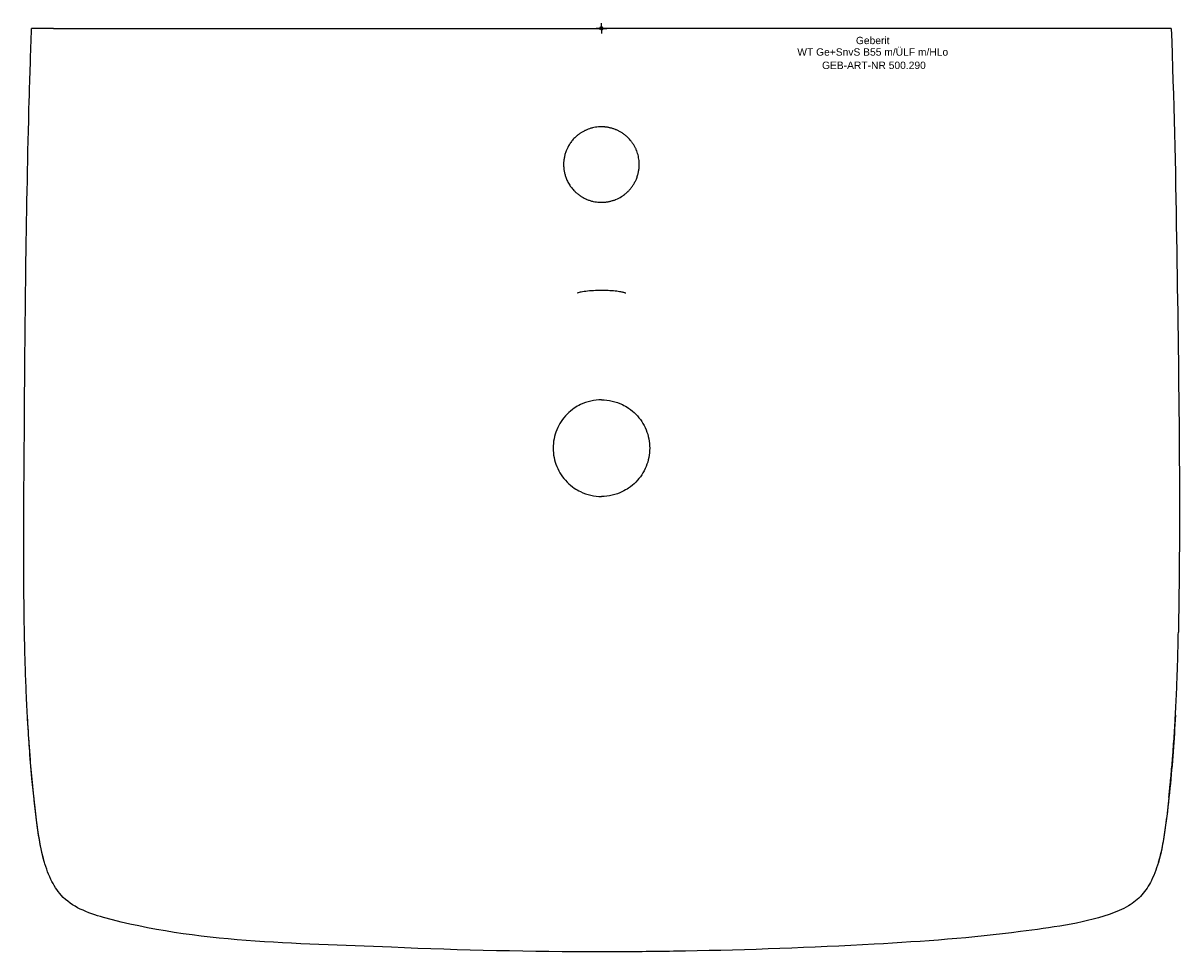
# Model space of a CAD drawing. Header units: millimetres. Extents: x -275 to 276, y -440 to 2.
import ezdxf
from ezdxf.enums import TextEntityAlignment as Align

# ---------------------------------------------------------------- set-up
doc = ezdxf.new("R2010")
doc.units = ezdxf.units.MM
doc.layers.get('0').update_dxf_attribs({"linetype": 'CONTINUOUS'})
for name, color, linetype, lineweight in [('Arbeitspunkt(DIN)', 7, 'CONTINUOUS', 25), ('GEB-ART-NR', 1, 'CONTINUOUS', 18), ('GEB-BEZUG', 2, 'CONTINUOUS', 25), ('GEB-TEXT', 5, 'CONTINUOUS', 18)]:
    doc.layers.add(name, color=color, linetype=linetype, lineweight=lineweight)
doc.layers.add('GEB-KONTUR-A', color=5, linetype='CONTINUOUS')
doc.styles.get("Standard").update_dxf_attribs({"font": 'arial.ttf'})

# ---------------------------------------------------------------- blocks, each defined once
blk = doc.blocks.new('Einfügepunkt')
at = {"layer": 'GEB-BEZUG'}
for p, q in [((-0.71, -0.71), (0.71, 0.71)), ((-0.71, 0.71), (0.71, -0.71))]:
    blk.add_line(p, q, dxfattribs=at)

msp = doc.modelspace()

# ---------------------------------------------------------------- linework, layer by layer
at = {"layer": 'Arbeitspunkt(DIN)', "ltscale": 25}
for q in [(-2.5, 0), (0, 2.5), (0, -2.5), (2.5, 0)]:
    msp.add_line((0, 0), q, dxfattribs=at)
at = {"layer": 'GEB-KONTUR-A', "ltscale": 25}
msp.add_line((260.95, 0), (260.85, 0), dxfattribs=at)
for points, knots in [([(-274.8, -287.64), (-275.43, -254.31), (-275.03, -220.97), (-274.49, -136.54), (-273.95, -85.45), (-272.19, -22.92), (-271.82, -11.46), (-271.4, 0)], [0, 0, 0, 0, 10.001595, 10.001595, 25.327961, 25.327961, 28.767919, 28.767919, 28.767919, 28.767919]), ([(-260.95, 0), (-261.46, 0), (-261.96, 0), (-262.46, 0), (-262.66, 0), (-262.85, 0), (-263.04, 0), (-263.52, 0), (-263.99, 0), (-264.44, 0), (-264.61, 0), (-264.78, 0), (-264.95, 0), (-264.98, 0), (-265.02, 0), (-265.05, 0), (-265.66, 0), (-266.25, 0), (-266.8, 0), (-267.32, 0), (-267.81, 0), (-268.26, 0), (-268.29, 0), (-268.32, 0), (-268.35, 0), (-269.08, 0), (-269.71, 0), (-270.19, 0), (-270.33, 0), (-270.46, 0), (-270.58, 0), (-270.59, 0), (-270.6, 0), (-270.61, 0), (-270.8, 0), (-270.95, 0), (-271.07, 0), (-271.12, 0), (-271.16, 0), (-271.2, 0), (-271.32, 0), (-271.38, 0), (-271.4, 0), (-271.4, 0), (-271.4, 0), (-271.4, 0)], [0, 0, 0, 0, 0.151904, 0.151904, 0.151904, 0.210517, 0.210517, 0.210517, 0.356164, 0.356164, 0.356164, 0.409903, 0.409903, 0.409903, 0.421147, 0.421147, 0.421147, 0.620549, 0.620549, 0.620549, 0.807965, 0.807965, 0.807965, 0.819951, 0.819951, 0.819951, 1.131529, 1.131529, 1.131529, 1.221073, 1.221073, 1.221073, 1.230402, 1.230402, 1.230402, 1.375217, 1.375217, 1.375217, 1.431211, 1.431211, 1.431211, 1.614876, 1.614876, 1.614876, 1.637857, 1.637857, 1.637857, 1.637857]), ([(-260.85, 0), (-217.17, 0), (-173.73, 0), (-130, 0), (-86.62, 0), (-43.39, 0), (0, 0)], [-26.142567, -26.142567, -26.142567, -26.142567, -13.018198, -13.018198, -13.018198, 0, 0, 0, 0]), ([(260.85, 0), (217.17, 0), (173.73, 0), (130, 0), (86.62, 0), (43.39, 0), (0, 0)], [-26.142571, -26.142571, -26.142571, -26.142571, -13.0182, -13.0182, -13.0182, 0, 0, 0, 0]), ([(271.4, 0), (271.4, 0), (271.35, 0), (271.24, 0), (271.23, 0), (271.21, 0), (271.2, 0), (271.1, 0), (270.97, 0), (270.81, 0), (270.75, 0), (270.68, 0), (270.61, 0), (270.6, 0), (270.59, 0), (270.58, 0), (270.17, 0), (269.63, 0), (268.96, 0), (268.77, 0), (268.56, 0), (268.35, 0), (267.91, 0), (267.42, 0), (266.9, 0), (266.38, 0), (265.82, 0), (265.23, 0), (265.17, 0), (265.11, 0), (265.05, 0), (265.02, 0), (264.98, 0), (264.95, 0), (264.5, 0), (264.04, 0), (263.56, 0), (263.39, 0), (263.22, 0), (263.04, 0), (262.54, 0), (262.04, 0), (261.54, 0), (261.34, 0), (261.15, 0), (260.95, 0)], [-1.637857, -1.637857, -1.637857, -1.637857, -1.457789, -1.457789, -1.457789, -1.431211, -1.431211, -1.431211, -1.286396, -1.286396, -1.286396, -1.230402, -1.230402, -1.230402, -1.221073, -1.221073, -1.221073, -0.910462, -0.910462, -0.910462, -0.820918, -0.820918, -0.820918, -0.632535, -0.632535, -0.632535, -0.440904, -0.440904, -0.440904, -0.421147, -0.421147, -0.421147, -0.409903, -0.409903, -0.409903, -0.264257, -0.264257, -0.264257, -0.210517, -0.210517, -0.210517, -0.058615, -0.058615, -0.058615, 0, 0, 0, 0]), ([(271.4, 0), (272.62, -33.31), (273.4, -66.64), (274.89, -162.52), (275.97, -225.1), (274.8, -287.64)], [0, 0, 0, 0, 10.000629, 10.000629, 28.767605, 28.767605, 28.767605, 28.767605]), ([(0, -46.9), (-0.47, -46.9), (-0.93, -46.92), (-1.88, -46.99), (-2.36, -47.05), (-3.31, -47.21), (-3.79, -47.3), (-4.75, -47.54), (-5.23, -47.68), (-6.1, -47.97), (-6.5, -48.11), (-7.35, -48.47), (-7.8, -48.67), (-8.68, -49.12), (-9.1, -49.36), (-9.68, -49.72), (-9.84, -49.82), (-10.41, -50.2), (-10.8, -50.48), (-11.54, -51.07), (-11.9, -51.37), (-12.41, -51.84), (-12.58, -52), (-13.19, -52.61), (-13.62, -53.09), (-14.41, -54.08), (-14.78, -54.59), (-15.46, -55.64), (-15.76, -56.17), (-16.26, -57.13), (-16.45, -57.56), (-16.86, -58.55), (-17.06, -59.11), (-17.41, -60.23), (-17.55, -60.79), (-17.78, -61.94), (-17.87, -62.52), (-17.99, -63.66), (-18.02, -64.21), (-18.02, -64.8), (-18.02, -64.85), (-18.02, -64.9), (-18.02, -65.17), (-18.02, -65.44), (-17.99, -65.98), (-17.97, -66.25), (-17.92, -66.79), (-17.89, -67.06), (-17.81, -67.6), (-17.77, -67.87), (-17.67, -68.4), (-17.61, -68.67), (-17.49, -69.21), (-17.42, -69.47), (-17.27, -70), (-17.19, -70.26), (-17.02, -70.78), (-16.92, -71.04), (-16.77, -71.45), (-16.7, -71.6), (-16.64, -71.76), (-16.64, -71.76), (-16.5, -72.1), (-16.35, -72.43), (-16.03, -73.08), (-15.86, -73.41), (-15.5, -74.04), (-15.31, -74.36), (-14.92, -74.97), (-14.71, -75.27), (-14.28, -75.86), (-14.06, -76.14), (-13.59, -76.7), (-13.36, -76.96), (-12.99, -77.35), (-12.87, -77.48), (-12.74, -77.6), (-12.74, -77.6), (-12.38, -77.97), (-12, -78.31), (-11.2, -78.98), (-10.79, -79.3), (-10.24, -79.68), (-10.12, -79.76), (-9.56, -80.13), (-9.11, -80.4), (-8.18, -80.91), (-7.7, -81.14), (-7.1, -81.4), (-7, -81.44), (-6.4, -81.69), (-5.9, -81.87), (-4.91, -82.18), (-4.41, -82.32), (-3.41, -82.54), (-2.91, -82.63), (-1.92, -82.76), (-1.43, -82.81), (-0.63, -82.85), (-0.31, -82.86), (0, -82.86)], [0.0000002, 0.0000002, 0.0000002, 0.0000002, 0.0248005, 0.0248005, 0.0503406, 0.0503406, 0.0762338, 0.0762338, 0.10251, 0.10251, 0.1249168, 0.1249168, 0.1511773, 0.1511773, 0.1771045, 0.1771045, 0.1872615, 0.1872615, 0.2128181, 0.2128181, 0.2377495, 0.2377495, 0.2498325, 0.2498325, 0.2838653, 0.2838653, 0.317508, 0.317508, 0.350104, 0.350104, 0.3751431, 0.3751431, 0.4065709, 0.4065709, 0.437236, 0.437236, 0.4684236, 0.4684236, 0.4974725, 0.4974725, 0.4996113, 0.5, 0.5, 0.5140903, 0.5140903, 0.5284818, 0.5284818, 0.5430212, 0.5430212, 0.5576688, 0.5576688, 0.5723774, 0.5723774, 0.5870773, 0.5870773, 0.6017196, 0.6017196, 0.6162035, 0.6162035, 0.625, 0.625, 0.6251245, 0.6251245, 0.6442241, 0.6442241, 0.6635224, 0.6635224, 0.6829376, 0.6829376, 0.7023469, 0.7023469, 0.7216574, 0.7216574, 0.7407105, 0.7407105, 0.75, 0.75, 0.7501359, 0.7501359, 0.7773518, 0.7773518, 0.8051832, 0.8051832, 0.812681, 0.812681, 0.8408341, 0.8408341, 0.8691338, 0.8691338, 0.8752875, 0.8752875, 0.9033444, 0.9033444, 0.9306855, 0.9306855, 0.9575133, 0.9575133, 0.9835174, 0.9835174, 1, 1, 1, 1]), ([(0, -82.86), (0.11, -82.86), (0.23, -82.86), (0.45, -82.85), (0.56, -82.85), (0.79, -82.84), (0.91, -82.84), (1.14, -82.83), (1.26, -82.82), (1.4, -82.81), (1.43, -82.8), (1.67, -82.78), (1.89, -82.76), (2.33, -82.71), (2.55, -82.68), (2.92, -82.62), (3.06, -82.6), (3.43, -82.53), (3.65, -82.48), (4.09, -82.39), (4.32, -82.33), (4.76, -82.22), (4.98, -82.15), (5.42, -82.02), (5.63, -81.95), (6.06, -81.81), (6.27, -81.73), (6.54, -81.63), (6.6, -81.6), (6.74, -81.55), (6.81, -81.52), (7.82, -81.1), (8.7, -80.65), (9.64, -80.07), (9.74, -80.01), (10.33, -79.63), (10.82, -79.28), (11.76, -78.53), (12.2, -78.14), (12.66, -77.68), (12.7, -77.65), (13.1, -77.25), (13.44, -76.88), (14.11, -76.09), (14.43, -75.67), (15.03, -74.8), (15.32, -74.35), (15.86, -73.41), (16.11, -72.92), (16.44, -72.21), (16.54, -71.99), (16.86, -71.22), (17.06, -70.67), (17.4, -69.56), (17.54, -69.01), (17.77, -67.9), (17.86, -67.34), (17.98, -66.25), (18.01, -65.7), (18.02, -65.07), (18.02, -64.98), (18.02, -64.88), (18.02, -64.87), (18.02, -64.86), (18.02, -64.86), (18.02, -64.42), (18, -63.98), (17.94, -63.11), (17.89, -62.68), (17.76, -61.82), (17.68, -61.39), (17.49, -60.53), (17.37, -60.11), (17.11, -59.26), (16.97, -58.84), (16.75, -58.28), (16.7, -58.15), (16.64, -58), (16.64, -58), (16.63, -57.97), (16.62, -57.95), (16.43, -57.5), (16.24, -57.09), (15.83, -56.29), (15.61, -55.89), (15.22, -55.26), (15.07, -55.02), (14.66, -54.42), (14.4, -54.06), (13.87, -53.39), (13.6, -53.07), (13.13, -52.56), (12.94, -52.36), (12.7, -52.12), (12.66, -52.08), (12.3, -51.72), (11.97, -51.43), (11.28, -50.85), (10.93, -50.58), (10.33, -50.14), (10.09, -49.98), (9.46, -49.58), (9.07, -49.35), (8.27, -48.91), (7.85, -48.7), (7.26, -48.43), (7.07, -48.35), (6.81, -48.25), (6.73, -48.21), (6.42, -48.09), (6.19, -48), (5.73, -47.84), (5.49, -47.76), (5.02, -47.62), (4.79, -47.55), (4.31, -47.43), (4.08, -47.37), (3.63, -47.27), (3.43, -47.23), (2.98, -47.15), (2.74, -47.11), (2.27, -47.04), (2.03, -47.02), (1.68, -46.98), (1.56, -46.97), (1.31, -46.95), (1.18, -46.94), (0.92, -46.93), (0.8, -46.92), (0.55, -46.91), (0.43, -46.91), (0.21, -46.9), (0.1, -46.9), (0, -46.9)], [0.0000002, 0.0000002, 0.0000002, 0.0000002, 0.0060447, 0.0060447, 0.0122737, 0.0122737, 0.0186372, 0.0186372, 0.0252396, 0.0252396, 0.0264766, 0.0264766, 0.0383922, 0.0383922, 0.0502786, 0.0502786, 0.0582095, 0.0582095, 0.0699954, 0.0699954, 0.0818625, 0.0818625, 0.0937585, 0.0937585, 0.1056153, 0.1056153, 0.1173607, 0.1173607, 0.1206375, 0.1206375, 0.1250589, 0.1250589, 0.1780271, 0.1780271, 0.1838917, 0.1838917, 0.2155691, 0.2155691, 0.2470311, 0.2470311, 0.2498857, 0.2498857, 0.2768686, 0.2768686, 0.3048522, 0.3048522, 0.3333455, 0.3333455, 0.3623609, 0.3623609, 0.3751534, 0.3751534, 0.4062876, 0.4062876, 0.4365885, 0.4365885, 0.4661887, 0.4661887, 0.4948457, 0.4948457, 0.4996901, 0.4996901, 0.5, 0.5, 0.5000854, 0.5000854, 0.523236, 0.523236, 0.5465137, 0.5465137, 0.5699614, 0.5699614, 0.5934981, 0.5934981, 0.617148, 0.617148, 0.625, 0.625, 0.6251786, 0.6251786, 0.6266354, 0.6266354, 0.6505153, 0.6505153, 0.6745963, 0.6745963, 0.6899738, 0.6899738, 0.7132919, 0.7132919, 0.7353223, 0.7353223, 0.75, 0.75, 0.7531599, 0.7531599, 0.7768982, 0.7768982, 0.8009049, 0.8009049, 0.8163891, 0.8163891, 0.8404303, 0.8404303, 0.8647209, 0.8647209, 0.8752487, 0.8752487, 0.8797691, 0.8797691, 0.8928394, 0.8928394, 0.9057643, 0.9057643, 0.9186265, 0.9186265, 0.9314171, 0.9314171, 0.9423565, 0.9423565, 0.955043, 0.955043, 0.9675235, 0.9675235, 0.9739517, 0.9739517, 0.9810427, 0.9810427, 0.9879164, 0.9879164, 0.9945244, 0.9945244, 1, 1, 1, 1]), ([(0, -124.88), (-1.28, -124.88), (-2.58, -124.92), (-5.12, -125.05), (-6.39, -125.16), (-8.56, -125.42), (-9.49, -125.58), (-10.82, -125.89), (-11.29, -126.06), (-11.53, -126.17), (-11.56, -126.19), (-11.56, -126.19)], [0, 0, 0, 0, 0.384435, 0.384435, 0.800708, 0.800708, 1.201129, 1.201129, 1.557148, 1.557148, 1.655107, 1.655107, 1.655107, 1.655107]), ([(11.55, -126.19), (11.55, -126.19), (11.55, -126.19), (11.54, -126.18), (11.48, -126.15), (11.24, -126.04), (11.01, -125.96), (10.33, -125.77), (9.81, -125.65), (8.46, -125.41), (7.56, -125.29), (5.53, -125.08), (4.37, -125), (2.14, -124.91), (1.07, -124.88), (0, -124.88)], [0.341969, 0.341969, 0.341969, 0.341969, 0.349906, 0.349906, 0.485889, 0.485889, 0.683531, 0.683531, 0.959084, 0.959084, 1.30426, 1.30426, 1.676006, 1.676006, 1.99585, 1.99585, 1.99585, 1.99585]), ([(0, -177), (-1.72, -177), (-3.43, -177.19), (-6.79, -177.96), (-8.41, -178.52), (-10.99, -179.77), (-11.99, -180.34), (-14.17, -181.82), (-15.32, -182.78), (-17.42, -184.91), (-18.36, -186.07), (-20.01, -188.56), (-20.71, -189.89), (-21.85, -192.65), (-22.28, -194.08), (-22.85, -197.02), (-23, -198.51), (-23, -201.49), (-22.85, -202.98), (-22.28, -205.92), (-21.85, -207.35), (-20.71, -210.11), (-20.01, -211.44), (-18.36, -213.93), (-17.42, -215.09), (-15.32, -217.22), (-14.17, -218.18), (-11.99, -219.66), (-10.99, -220.23), (-8.41, -221.48), (-6.79, -222.04), (-3.43, -222.81), (-1.72, -223), (0, -223)], [-7.231235, -7.231235, -7.231235, -7.231235, -6.715498, -6.715498, -6.199843, -6.199843, -5.856238, -5.856238, -5.408074, -5.408074, -4.959988, -4.959988, -4.511837, -4.511837, -4.063758, -4.063758, -3.615617, -3.615617, -3.167477, -3.167477, -2.719398, -2.719398, -2.271247, -2.271247, -1.823161, -1.823161, -1.374997, -1.374997, -1.031392, -1.031392, -0.515737, -0.515737, 0, 0, 0, 0]), ([(0, -177), (1.72, -177), (3.43, -177.19), (6.79, -177.96), (8.41, -178.52), (10.99, -179.77), (11.99, -180.34), (14.17, -181.82), (15.32, -182.78), (17.42, -184.91), (18.36, -186.07), (20.01, -188.56), (20.71, -189.89), (21.85, -192.65), (22.28, -194.08), (22.85, -197.02), (23, -198.51), (23, -201.49), (22.85, -202.98), (22.28, -205.92), (21.85, -207.35), (20.71, -210.11), (20.01, -211.44), (18.36, -213.93), (17.42, -215.09), (15.32, -217.22), (14.17, -218.18), (11.99, -219.66), (10.99, -220.23), (8.41, -221.48), (6.79, -222.04), (3.43, -222.81), (1.72, -223), (0, -223)], [-7.231236, -7.231236, -7.231236, -7.231236, -6.715499, -6.715499, -6.199844, -6.199844, -5.856239, -5.856239, -5.408074, -5.408074, -4.959988, -4.959988, -4.511837, -4.511837, -4.063759, -4.063759, -3.615618, -3.615618, -3.167477, -3.167477, -2.719398, -2.719398, -2.271248, -2.271248, -1.823161, -1.823161, -1.374997, -1.374997, -1.031392, -1.031392, -0.515737, -0.515737, -0.000001, -0.000001, -0.000001, -0.000001]), ([(-273.34, -328.5), (-273.49, -325.75), (-273.63, -323), (-273.76, -320.26), (-273.77, -320.02), (-273.78, -319.78), (-273.79, -319.54), (-273.99, -315.35), (-274.16, -311.15), (-274.3, -306.95), (-274.31, -306.7), (-274.32, -306.45), (-274.32, -306.2), (-274.46, -302.01), (-274.58, -297.81), (-274.68, -293.61), (-274.68, -293.36), (-274.69, -293.1), (-274.7, -292.85), (-274.73, -291.11), (-274.77, -289.38), (-274.8, -287.64)], [0, 0, 0, 0, 0.0244486, 0.0244486, 0.0244486, 0.0265744, 0.0265744, 0.0265744, 0.0638381, 0.0638381, 0.0638381, 0.0660674, 0.0660674, 0.0660674, 0.1032966, 0.1032966, 0.1032966, 0.1055605, 0.1055605, 0.1055605, 0.1209485, 0.1209485, 0.1209485, 0.1209485]), ([(273.34, -328.5), (273.49, -325.75), (273.63, -323.01), (273.76, -320.26), (273.77, -320.02), (273.78, -319.78), (273.79, -319.54), (273.99, -315.35), (274.15, -311.16), (274.3, -306.95), (274.31, -306.7), (274.32, -306.45), (274.32, -306.2), (274.46, -302.01), (274.58, -297.81), (274.68, -293.61), (274.68, -293.36), (274.69, -293.1), (274.7, -292.85), (274.73, -291.11), (274.77, -289.38), (274.8, -287.64)], [0, 0, 0, 0, 0.0251256, 0.0251256, 0.0251256, 0.027309, 0.027309, 0.027309, 0.0655528, 0.0655528, 0.0655528, 0.0678389, 0.0678389, 0.0678389, 0.1059801, 0.1059801, 0.1059801, 0.1082973, 0.1082973, 0.1082973, 0.1240455, 0.1240455, 0.1240455, 0.1240455]), ([(-265.24, -397.44), (-266.91, -391.85), (-267.9, -385.85), (-269.72, -372.41), (-270.53, -364.86), (-272.15, -347.33), (-272.85, -337.31), (-273.4, -327.26)], [0, 0, 0, 0, 1.82617, 1.82617, 4.085588, 4.085588, 7.124137, 7.124137, 7.124137, 7.124137]), ([(-270.26, -366.52), (-270.27, -366.46), (-270.27, -366.4), (-270.28, -366.34), (-270.52, -364.17), (-270.74, -361.99), (-270.95, -359.81), (-270.97, -359.65), (-270.99, -359.48), (-271, -359.32), (-271.41, -355.12), (-271.78, -350.91), (-272.11, -346.69), (-272.13, -346.5), (-272.14, -346.31), (-272.16, -346.11), (-272.48, -341.92), (-272.78, -337.71), (-273.04, -333.51), (-273.05, -333.29), (-273.07, -333.07), (-273.08, -332.85), (-273.17, -331.4), (-273.25, -329.95), (-273.34, -328.5)], [0.8794147, 0.8794147, 0.8794147, 0.8794147, 0.8799872, 0.8799872, 0.8799872, 0.9008031, 0.9008031, 0.9008031, 0.9023593, 0.9023593, 0.9023593, 0.9424715, 0.9424715, 0.9424715, 0.9443172, 0.9443172, 0.9443172, 0.9841932, 0.9841932, 0.9841932, 0.9862751, 0.9862751, 0.9862751, 1, 1, 1, 1]), ([(273.4, -327.26), (272.77, -338.86), (271.94, -350.42), (270.18, -367.93), (269.52, -373.86), (267.92, -385.77), (266.92, -391.81), (265.24, -397.44)], [0, 0, 0, 0, 3.505973, 3.505973, 5.285722, 5.285722, 7.124792, 7.124792, 7.124792, 7.124792]), ([(270.26, -366.49), (270.27, -366.44), (270.27, -366.39), (270.28, -366.34), (270.51, -364.16), (270.74, -361.99), (270.95, -359.81), (270.97, -359.65), (270.99, -359.48), (271, -359.32), (271.28, -356.49), (271.54, -353.65), (271.77, -350.82), (271.89, -349.44), (272, -348.07), (272.11, -346.69), (272.13, -346.5), (272.14, -346.31), (272.16, -346.11), (272.43, -342.66), (272.67, -339.21), (272.9, -335.75), (272.95, -335), (272.99, -334.25), (273.04, -333.51), (273.05, -333.29), (273.07, -333.07), (273.08, -332.85), (273.17, -331.4), (273.25, -329.95), (273.34, -328.5)], [0.8814372, 0.8814372, 0.8814372, 0.8814372, 0.881927, 0.881927, 0.881927, 0.9023334, 0.9023334, 0.9023334, 0.9038604, 0.9038604, 0.9038604, 0.9304108, 0.9304108, 0.9304108, 0.9432825, 0.9432825, 0.9432825, 0.9450991, 0.9450991, 0.9450991, 0.9773919, 0.9773919, 0.9773919, 0.984398, 0.984398, 0.984398, 0.9864521, 0.9864521, 0.9864521, 1, 1, 1, 1]), ([(0, -440.01), (-33.34, -440.01), (-66.69, -439.26), (-145.9, -435.85), (-192.82, -435.88), (-240.9, -422.58), (-244.66, -421.3), (-251.58, -417.99), (-254.81, -415.84), (-259.28, -410.8), (-260.89, -408.18), (-263.73, -402.28), (-264.87, -398.91), (-267.39, -389.51), (-268.24, -383.34), (-269.46, -373.64), (-269.87, -370.08), (-270.26, -366.52)], [0, 0, 0, 0, 10.002292, 10.002292, 23.785166, 23.785166, 24.968531, 24.968531, 26.086526, 26.086526, 26.990767, 26.990767, 28.050157, 28.050157, 29.909008, 29.909008, 30.983369, 30.983369, 30.983369, 30.983369]), ([(270.26, -366.5), (269.83, -370.49), (269.36, -374.48), (268.08, -384.41), (267.21, -390.37), (264.68, -399.51), (263.5, -402.85), (260.71, -408.46), (259.22, -410.84), (255.6, -414.98), (253.4, -416.73), (248.16, -419.8), (245.04, -421.07), (228.32, -426.8), (213.86, -428.48), (176.52, -433.46), (153.23, -435.07), (99.99, -438.01), (70, -439.12), (30, -439.83), (20, -439.94), (6.67, -440), (3.33, -440.01), (0, -440.01)], [0, 0, 0, 0, 1.205645, 1.205645, 3.001655, 3.001655, 4.053449, 4.053449, 4.881079, 4.881079, 5.703859, 5.703859, 6.702621, 6.702621, 11.008553, 11.008553, 18.001666, 18.001666, 27.003228, 27.003228, 30.003291, 30.003291, 31.003293, 31.003293, 31.003293, 31.003293])]:
    msp.add_open_spline(points, degree=3, knots=knots, dxfattribs=at)
msp.add_open_spline([(-260.95, 0), (-260.92, 0), (-260.88, 0), (-260.85, 0)], degree=3, dxfattribs=at)

# ---------------------------------------------------------------- block references
at = {"ltscale": 25}
msp.add_blockref('Einfügepunkt', (0, 0), dxfattribs=at)

# ---------------------------------------------------------------- texts
at = {"layer": 'GEB-ART-NR'}
msp.add_text('GEB-ART-NR 500.290', height=3.5, dxfattribs=at).set_placement((129.78, -19.34), align=Align.CENTER)
at = {"layer": 'GEB-TEXT'}
for s, p in [('Geberit', (129.22, -7.5)), ('WT Ge+SnvS B55 m/ÜLF m/HLo', (129.22, -13))]:
    msp.add_text(s, height=3.5, dxfattribs=at).set_placement(p, align=Align.CENTER)

doc.saveas('drawing.dxf')
